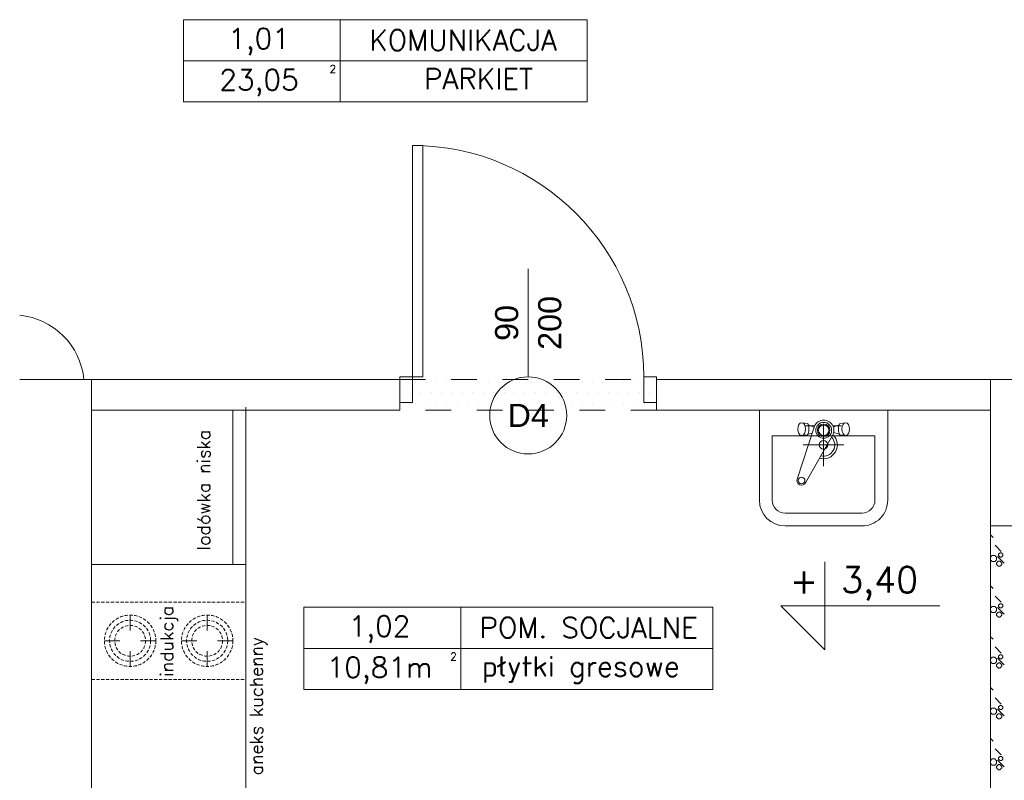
# Model space of a CAD drawing. Header units: millimetres. Extents: x -2274 to 12297, y -16157 to 26321.
# Tile 36 of 256: x -867 to -484, y -6915 to -6619. Entities that reach past the tile are written whole.
import ezdxf
from ezdxf.enums import TextEntityAlignment as Align

# ---------------------------------------------------------------- set-up
doc = ezdxf.new("R2010")
doc.units = ezdxf.units.MM
doc.linetypes.add('4002', pattern=[2, 1, -1])
doc.linetypes.add('HIDDEN', pattern=[0.375, 0.25, -0.125])
for name, color, linetype in [('- niebieska cienka - izolacja', 120, 'Continuous'), ('-LI-WIDOK', 2, 'Continuous'), ('-MEBLE', 1, 'Continuous'), ('drzwi łuk', 1, 'Continuous'), ('PROJEKTOWANE', 5, 'Continuous')]:
    doc.layers.add(name, color=color, linetype=linetype)
doc.layers.add('-ŚCIANY DZIAŁOWE', color=3, linetype='Continuous', lineweight=35)
doc.layers.add('-ŚCIANY NOŚNE', color=4, linetype='Continuous', lineweight=53)
doc.layers.add('DO USU', color=7, linetype='Continuous', true_color=0x969696)
doc.styles.add('ARIAL', font='arial.ttf', dxfattribs={"height": 0.5})
doc.styles.add('SIMPLEX', font='simplex')

msp = doc.modelspace()

# ---------------------------------------------------------------- linework, layer by layer
at = {"layer": '- niebieska cienka - izolacja', "color": 253, "linetype": 'Continuous', "lineweight": 13}
for p, q in [((-489, -6819.53), (-488.02, -6820.51)), ((-489, -6819.53), (-488.02, -6820.51)), ((-487.22, -6823.51), (-484.82, -6825.91)), ((-487.22, -6823.51), (-484.82, -6825.91)), ((-488.82, -6828.11), (-488.82, -6827.91)), ((-488.82, -6827.91), (-488.62, -6827.91)), ((-488.62, -6827.91), (-488.62, -6827.71)), ((-488.62, -6827.71), (-488.42, -6827.71)), ((-488.42, -6827.71), (-488.42, -6827.51)), ((-488.42, -6827.51), (-488.22, -6827.51)), ((-488.22, -6827.51), (-488.02, -6827.51)), ((-488.02, -6827.51), (-487.82, -6827.51)), ((-487.82, -6827.51), (-487.62, -6827.51)), ((-487.62, -6827.51), (-487.42, -6827.51)), ((-487.42, -6827.51), (-487.22, -6827.51)), ((-487.22, -6827.71), (-487.22, -6827.51)), ((-487.22, -6827.71), (-487.02, -6827.71)), ((-487.02, -6827.91), (-487.02, -6827.71)), ((-487.02, -6827.91), (-486.82, -6827.91)), ((-486.82, -6828.11), (-486.82, -6827.91)), ((-486.22, -6827.91), (-483.62, -6830.51)), ((-486.22, -6827.91), (-483.62, -6830.51)), ((-485.82, -6827.11), (-485.82, -6826.91)), ((-485.82, -6826.91), (-485.62, -6826.91)), ((-485.82, -6827.31), (-485.82, -6827.11)), ((-485.82, -6827.51), (-485.82, -6827.31)), ((-485.82, -6827.71), (-485.82, -6827.51)), ((-485.82, -6827.71), (-485.62, -6827.71)), ((-485.62, -6826.71), (-485.42, -6826.71)), ((-485.62, -6826.91), (-485.62, -6826.71)), ((-485.62, -6827.91), (-485.62, -6827.71)), ((-485.62, -6827.91), (-485.42, -6827.91)), ((-485.42, -6826.71), (-485.42, -6826.51)), ((-485.42, -6826.51), (-485.22, -6826.51)), ((-485.42, -6828.11), (-485.42, -6827.91)), ((-485.22, -6826.51), (-485.02, -6826.51)), ((-485.02, -6826.51), (-484.82, -6826.51)), ((-484.82, -6826.51), (-484.62, -6826.51)), ((-484.62, -6826.71), (-484.62, -6826.51)), ((-484.62, -6826.71), (-484.42, -6826.71)), ((-484.62, -6827.91), (-484.42, -6827.91)), ((-484.62, -6828.11), (-484.62, -6827.91)), ((-484.42, -6826.91), (-484.42, -6826.71)), ((-484.42, -6826.91), (-484.22, -6826.91)), ((-484.42, -6827.71), (-484.22, -6827.71)), ((-484.42, -6827.91), (-484.42, -6827.71)), ((-484.22, -6827.11), (-484.22, -6826.91)), ((-484.22, -6827.31), (-484.22, -6827.11)), ((-484.22, -6827.51), (-484.22, -6827.31)), ((-484.22, -6827.71), (-484.22, -6827.51)), ((-489, -6828.11), (-488.82, -6828.11)), ((-489, -6829.31), (-488.82, -6829.31)), ((-488.82, -6829.51), (-488.82, -6829.31)), ((-488.82, -6829.51), (-488.62, -6829.51)), ((-488.62, -6829.71), (-488.62, -6829.51)), ((-488.62, -6829.71), (-488.42, -6829.71)), ((-488.42, -6829.91), (-488.42, -6829.71)), ((-488.42, -6829.91), (-488.22, -6829.91)), ((-488.22, -6829.91), (-488.02, -6829.91)), ((-488.02, -6829.91), (-487.82, -6829.91)), ((-487.82, -6829.91), (-487.62, -6829.91)), ((-487.62, -6829.91), (-487.42, -6829.91)), ((-487.42, -6829.91), (-487.22, -6829.91)), ((-487.22, -6829.71), (-487.02, -6829.71)), ((-487.22, -6829.91), (-487.22, -6829.71)), ((-487.02, -6829.51), (-486.82, -6829.51)), ((-487.02, -6829.71), (-487.02, -6829.51)), ((-486.82, -6828.11), (-486.62, -6828.11)), ((-486.82, -6829.31), (-486.62, -6829.31)), ((-486.82, -6829.51), (-486.82, -6829.31)), ((-486.62, -6828.31), (-486.62, -6828.11)), ((-486.62, -6828.51), (-486.62, -6828.31)), ((-486.62, -6828.71), (-486.62, -6828.51)), ((-486.62, -6828.91), (-486.62, -6828.71)), ((-486.62, -6829.11), (-486.62, -6828.91)), ((-486.62, -6829.31), (-486.62, -6829.11)), ((-486.62, -6830.31), (-486.42, -6830.31)), ((-486.62, -6830.51), (-486.62, -6830.31)), ((-486.62, -6830.71), (-486.62, -6830.51)), ((-486.62, -6830.91), (-486.62, -6830.71)), ((-486.62, -6831.11), (-486.62, -6830.91)), ((-486.62, -6831.11), (-486.42, -6831.11)), ((-486.42, -6830.31), (-486.42, -6830.11)), ((-486.42, -6830.11), (-486.22, -6830.11)), ((-486.42, -6831.31), (-486.42, -6831.11)), ((-486.42, -6831.31), (-486.22, -6831.31)), ((-486.22, -6829.91), (-486.02, -6829.91)), ((-486.22, -6830.11), (-486.22, -6829.91)), ((-486.22, -6831.51), (-486.22, -6831.31)), ((-486.22, -6831.51), (-486.02, -6831.51)), ((-486.02, -6829.71), (-485.82, -6829.71)), ((-486.02, -6829.91), (-486.02, -6829.71)), ((-486.02, -6831.71), (-486.02, -6831.51)), ((-486.02, -6831.71), (-485.82, -6831.71)), ((-485.82, -6829.71), (-485.62, -6829.71)), ((-485.82, -6831.71), (-485.62, -6831.71)), ((-485.62, -6829.71), (-485.42, -6829.71)), ((-485.62, -6831.71), (-485.42, -6831.71)), ((-485.42, -6828.11), (-485.22, -6828.11)), ((-485.42, -6829.71), (-485.22, -6829.71)), ((-485.42, -6831.71), (-485.22, -6831.71)), ((-485.22, -6828.11), (-485.02, -6828.11)), ((-485.22, -6829.91), (-485.22, -6829.71)), ((-485.22, -6829.91), (-485.02, -6829.91)), ((-485.22, -6831.71), (-485.22, -6831.51)), ((-485.22, -6831.51), (-485.02, -6831.51)), ((-485.02, -6828.11), (-484.82, -6828.11)), ((-485.02, -6830.11), (-485.02, -6829.91)), ((-485.02, -6830.11), (-484.82, -6830.11)), ((-485.02, -6831.51), (-485.02, -6831.31)), ((-485.02, -6831.31), (-484.82, -6831.31)), ((-484.82, -6828.11), (-484.62, -6828.11)), ((-484.82, -6830.31), (-484.82, -6830.11)), ((-484.82, -6830.31), (-484.62, -6830.31)), ((-484.82, -6831.31), (-484.82, -6831.11)), ((-484.82, -6831.11), (-484.62, -6831.11)), ((-484.62, -6830.51), (-484.62, -6830.31)), ((-484.62, -6830.71), (-484.62, -6830.51)), ((-484.62, -6830.91), (-484.62, -6830.71)), ((-484.62, -6831.11), (-484.62, -6830.91)), ((-489, -6839.33), (-488.02, -6840.31)), ((-489, -6839.33), (-488.02, -6840.31)), ((-487.22, -6843.31), (-484.82, -6845.71)), ((-487.22, -6843.31), (-484.82, -6845.71)), ((-485.82, -6846.91), (-485.82, -6846.71)), ((-485.82, -6846.71), (-485.62, -6846.71)), ((-485.82, -6847.11), (-485.82, -6846.91)), ((-485.82, -6847.31), (-485.82, -6847.11)), ((-485.62, -6846.51), (-485.42, -6846.51)), ((-485.62, -6846.71), (-485.62, -6846.51)), ((-485.42, -6846.51), (-485.42, -6846.31)), ((-485.42, -6846.31), (-485.22, -6846.31)), ((-485.22, -6846.31), (-485.02, -6846.31)), ((-485.02, -6846.31), (-484.82, -6846.31)), ((-484.82, -6846.31), (-484.62, -6846.31)), ((-484.62, -6846.51), (-484.62, -6846.31)), ((-484.62, -6846.51), (-484.42, -6846.51)), ((-484.42, -6846.71), (-484.42, -6846.51)), ((-484.42, -6846.71), (-484.22, -6846.71)), ((-484.22, -6846.91), (-484.22, -6846.71)), ((-484.22, -6847.11), (-484.22, -6846.91)), ((-484.22, -6847.31), (-484.22, -6847.11)), ((-489, -6847.91), (-488.82, -6847.91)), ((-489, -6849.11), (-488.82, -6849.11)), ((-488.82, -6847.91), (-488.82, -6847.71)), ((-488.82, -6847.71), (-488.62, -6847.71)), ((-488.82, -6849.31), (-488.82, -6849.11)), ((-488.82, -6849.31), (-488.62, -6849.31)), ((-488.62, -6847.71), (-488.62, -6847.51)), ((-488.62, -6847.51), (-488.42, -6847.51)), ((-488.62, -6849.51), (-488.62, -6849.31)), ((-488.62, -6849.51), (-488.42, -6849.51)), ((-488.42, -6847.51), (-488.42, -6847.31)), ((-488.42, -6847.31), (-488.22, -6847.31)), ((-488.42, -6849.71), (-488.42, -6849.51)), ((-488.42, -6849.71), (-488.22, -6849.71)), ((-488.22, -6847.31), (-488.02, -6847.31)), ((-488.22, -6849.71), (-488.02, -6849.71)), ((-488.02, -6847.31), (-487.82, -6847.31)), ((-488.02, -6849.71), (-487.82, -6849.71)), ((-487.82, -6847.31), (-487.62, -6847.31)), ((-487.82, -6849.71), (-487.62, -6849.71)), ((-487.62, -6847.31), (-487.42, -6847.31)), ((-487.62, -6849.71), (-487.42, -6849.71)), ((-487.42, -6847.31), (-487.22, -6847.31)), ((-487.42, -6849.71), (-487.22, -6849.71)), ((-487.22, -6847.51), (-487.22, -6847.31)), ((-487.22, -6847.51), (-487.02, -6847.51)), ((-487.22, -6849.51), (-487.02, -6849.51)), ((-487.22, -6849.71), (-487.22, -6849.51)), ((-487.02, -6847.71), (-487.02, -6847.51)), ((-487.02, -6847.71), (-486.82, -6847.71)), ((-487.02, -6849.31), (-486.82, -6849.31)), ((-487.02, -6849.51), (-487.02, -6849.31)), ((-486.82, -6847.91), (-486.82, -6847.71)), ((-486.82, -6847.91), (-486.62, -6847.91)), ((-486.82, -6849.11), (-486.62, -6849.11)), ((-486.82, -6849.31), (-486.82, -6849.11)), ((-486.62, -6848.11), (-486.62, -6847.91)), ((-486.62, -6848.31), (-486.62, -6848.11)), ((-486.62, -6848.51), (-486.62, -6848.31)), ((-486.62, -6848.71), (-486.62, -6848.51)), ((-486.62, -6848.91), (-486.62, -6848.71)), ((-486.62, -6849.11), (-486.62, -6848.91)), ((-486.62, -6850.11), (-486.42, -6850.11)), ((-486.62, -6850.31), (-486.62, -6850.11)), ((-486.62, -6850.51), (-486.62, -6850.31)), ((-486.62, -6850.71), (-486.62, -6850.51)), ((-486.62, -6850.91), (-486.62, -6850.71)), ((-486.62, -6850.91), (-486.42, -6850.91)), ((-486.42, -6850.11), (-486.42, -6849.91)), ((-486.42, -6849.91), (-486.22, -6849.91)), ((-486.42, -6851.11), (-486.42, -6850.91)), ((-486.22, -6847.71), (-483.62, -6850.31)), ((-486.22, -6847.71), (-483.62, -6850.31)), ((-486.22, -6849.71), (-486.02, -6849.71)), ((-486.22, -6849.91), (-486.22, -6849.71)), ((-486.02, -6849.51), (-485.82, -6849.51)), ((-486.02, -6849.71), (-486.02, -6849.51)), ((-485.82, -6847.51), (-485.82, -6847.31)), ((-485.82, -6847.51), (-485.62, -6847.51)), ((-485.82, -6849.51), (-485.62, -6849.51)), ((-485.62, -6847.71), (-485.62, -6847.51)), ((-485.62, -6847.71), (-485.42, -6847.71)), ((-485.62, -6849.51), (-485.42, -6849.51)), ((-485.42, -6847.91), (-485.42, -6847.71)), ((-485.42, -6847.91), (-485.22, -6847.91)), ((-485.42, -6849.51), (-485.22, -6849.51)), ((-485.22, -6847.91), (-485.02, -6847.91)), ((-485.22, -6849.71), (-485.22, -6849.51)), ((-485.22, -6849.71), (-485.02, -6849.71)), ((-485.02, -6847.91), (-484.82, -6847.91)), ((-485.02, -6849.91), (-485.02, -6849.71)), ((-485.02, -6849.91), (-484.82, -6849.91)), ((-484.82, -6847.91), (-484.62, -6847.91)), ((-484.82, -6850.11), (-484.82, -6849.91)), ((-484.82, -6850.11), (-484.62, -6850.11)), ((-484.82, -6851.11), (-484.82, -6850.91)), ((-484.82, -6850.91), (-484.62, -6850.91)), ((-484.62, -6847.71), (-484.42, -6847.71)), ((-484.62, -6847.91), (-484.62, -6847.71)), ((-484.62, -6850.31), (-484.62, -6850.11)), ((-484.62, -6850.51), (-484.62, -6850.31)), ((-484.62, -6850.71), (-484.62, -6850.51)), ((-484.62, -6850.91), (-484.62, -6850.71)), ((-484.42, -6847.51), (-484.22, -6847.51)), ((-484.42, -6847.71), (-484.42, -6847.51)), ((-484.22, -6847.51), (-484.22, -6847.31)), ((-486.42, -6851.11), (-486.22, -6851.11)), ((-486.22, -6851.31), (-486.22, -6851.11)), ((-486.22, -6851.31), (-486.02, -6851.31)), ((-486.02, -6851.51), (-486.02, -6851.31)), ((-486.02, -6851.51), (-485.82, -6851.51)), ((-485.82, -6851.51), (-485.62, -6851.51)), ((-485.62, -6851.51), (-485.42, -6851.51)), ((-485.42, -6851.51), (-485.22, -6851.51)), ((-485.22, -6851.51), (-485.22, -6851.31)), ((-485.22, -6851.31), (-485.02, -6851.31)), ((-485.02, -6851.31), (-485.02, -6851.11)), ((-485.02, -6851.11), (-484.82, -6851.11)), ((-489, -6859.13), (-488.02, -6860.11)), ((-489, -6859.13), (-488.02, -6860.11)), ((-487.22, -6863.11), (-484.82, -6865.51)), ((-487.22, -6863.11), (-484.82, -6865.51)), ((-485.62, -6866.31), (-485.42, -6866.31)), ((-485.62, -6866.51), (-485.62, -6866.31)), ((-485.42, -6866.31), (-485.42, -6866.11)), ((-485.42, -6866.11), (-485.22, -6866.11)), ((-485.22, -6866.11), (-485.02, -6866.11)), ((-485.02, -6866.11), (-484.82, -6866.11)), ((-484.82, -6866.11), (-484.62, -6866.11)), ((-484.62, -6866.31), (-484.62, -6866.11)), ((-484.62, -6866.31), (-484.42, -6866.31)), ((-484.42, -6866.51), (-484.42, -6866.31)), ((-489, -6867.71), (-488.82, -6867.71)), ((-489, -6868.91), (-488.82, -6868.91)), ((-488.82, -6867.71), (-488.82, -6867.51)), ((-488.82, -6867.51), (-488.62, -6867.51)), ((-488.82, -6869.11), (-488.82, -6868.91)), ((-488.82, -6869.11), (-488.62, -6869.11)), ((-488.62, -6867.51), (-488.62, -6867.31)), ((-488.62, -6867.31), (-488.42, -6867.31)), ((-488.62, -6869.31), (-488.62, -6869.11)), ((-488.62, -6869.31), (-488.42, -6869.31)), ((-488.42, -6867.31), (-488.42, -6867.11)), ((-488.42, -6867.11), (-488.22, -6867.11)), ((-488.42, -6869.51), (-488.42, -6869.31)), ((-488.42, -6869.51), (-488.22, -6869.51)), ((-488.22, -6867.11), (-488.02, -6867.11)), ((-488.22, -6869.51), (-488.02, -6869.51)), ((-488.02, -6867.11), (-487.82, -6867.11)), ((-488.02, -6869.51), (-487.82, -6869.51)), ((-487.82, -6867.11), (-487.62, -6867.11)), ((-487.82, -6869.51), (-487.62, -6869.51)), ((-487.62, -6867.11), (-487.42, -6867.11)), ((-487.62, -6869.51), (-487.42, -6869.51)), ((-487.42, -6867.11), (-487.22, -6867.11)), ((-487.42, -6869.51), (-487.22, -6869.51)), ((-487.22, -6867.31), (-487.22, -6867.11)), ((-487.22, -6867.31), (-487.02, -6867.31)), ((-487.22, -6869.31), (-487.02, -6869.31)), ((-487.22, -6869.51), (-487.22, -6869.31)), ((-487.02, -6867.51), (-487.02, -6867.31)), ((-487.02, -6867.51), (-486.82, -6867.51)), ((-487.02, -6869.11), (-486.82, -6869.11)), ((-487.02, -6869.31), (-487.02, -6869.11)), ((-486.82, -6867.71), (-486.82, -6867.51)), ((-486.82, -6867.71), (-486.62, -6867.71)), ((-486.82, -6868.91), (-486.62, -6868.91)), ((-486.82, -6869.11), (-486.82, -6868.91)), ((-486.62, -6867.91), (-486.62, -6867.71)), ((-486.62, -6868.11), (-486.62, -6867.91)), ((-486.62, -6868.31), (-486.62, -6868.11)), ((-486.62, -6868.51), (-486.62, -6868.31)), ((-486.62, -6868.71), (-486.62, -6868.51)), ((-486.62, -6868.91), (-486.62, -6868.71)), ((-486.62, -6869.91), (-486.42, -6869.91)), ((-486.62, -6870.11), (-486.62, -6869.91)), ((-486.62, -6870.31), (-486.62, -6870.11)), ((-486.42, -6869.91), (-486.42, -6869.71)), ((-486.42, -6869.71), (-486.22, -6869.71)), ((-486.22, -6867.51), (-483.62, -6870.11)), ((-486.22, -6867.51), (-483.62, -6870.11)), ((-486.22, -6869.51), (-486.02, -6869.51)), ((-486.22, -6869.71), (-486.22, -6869.51)), ((-486.02, -6869.31), (-485.82, -6869.31)), ((-486.02, -6869.51), (-486.02, -6869.31)), ((-485.82, -6866.71), (-485.82, -6866.51)), ((-485.82, -6866.51), (-485.62, -6866.51)), ((-485.82, -6866.91), (-485.82, -6866.71)), ((-485.82, -6867.11), (-485.82, -6866.91)), ((-485.82, -6867.31), (-485.82, -6867.11)), ((-485.82, -6867.31), (-485.62, -6867.31)), ((-485.82, -6869.31), (-485.62, -6869.31)), ((-485.62, -6867.51), (-485.62, -6867.31)), ((-485.62, -6867.51), (-485.42, -6867.51)), ((-485.62, -6869.31), (-485.42, -6869.31)), ((-485.42, -6867.71), (-485.42, -6867.51)), ((-485.42, -6867.71), (-485.22, -6867.71)), ((-485.42, -6869.31), (-485.22, -6869.31)), ((-485.22, -6867.71), (-485.02, -6867.71)), ((-485.22, -6869.51), (-485.22, -6869.31)), ((-485.22, -6869.51), (-485.02, -6869.51)), ((-485.02, -6867.71), (-484.82, -6867.71)), ((-485.02, -6869.71), (-485.02, -6869.51)), ((-485.02, -6869.71), (-484.82, -6869.71)), ((-484.82, -6867.71), (-484.62, -6867.71)), ((-484.82, -6869.91), (-484.82, -6869.71)), ((-484.82, -6869.91), (-484.62, -6869.91)), ((-484.62, -6867.51), (-484.42, -6867.51)), ((-484.62, -6867.71), (-484.62, -6867.51)), ((-484.62, -6870.11), (-484.62, -6869.91)), ((-484.62, -6870.31), (-484.62, -6870.11)), ((-484.42, -6866.51), (-484.22, -6866.51)), ((-484.42, -6867.31), (-484.22, -6867.31)), ((-484.42, -6867.51), (-484.42, -6867.31)), ((-484.22, -6866.71), (-484.22, -6866.51)), ((-484.22, -6866.91), (-484.22, -6866.71)), ((-484.22, -6867.11), (-484.22, -6866.91)), ((-484.22, -6867.31), (-484.22, -6867.11)), ((-486.62, -6870.51), (-486.62, -6870.31)), ((-486.62, -6870.71), (-486.62, -6870.51)), ((-486.62, -6870.71), (-486.42, -6870.71)), ((-486.42, -6870.91), (-486.42, -6870.71)), ((-486.42, -6870.91), (-486.22, -6870.91)), ((-486.22, -6871.11), (-486.22, -6870.91)), ((-486.22, -6871.11), (-486.02, -6871.11)), ((-486.02, -6871.31), (-486.02, -6871.11)), ((-486.02, -6871.31), (-485.82, -6871.31)), ((-485.82, -6871.31), (-485.62, -6871.31)), ((-485.62, -6871.31), (-485.42, -6871.31)), ((-485.42, -6871.31), (-485.22, -6871.31)), ((-485.22, -6871.31), (-485.22, -6871.11)), ((-485.22, -6871.11), (-485.02, -6871.11)), ((-485.02, -6871.11), (-485.02, -6870.91)), ((-485.02, -6870.91), (-484.82, -6870.91)), ((-484.82, -6870.91), (-484.82, -6870.71)), ((-484.82, -6870.71), (-484.62, -6870.71)), ((-484.62, -6870.51), (-484.62, -6870.31)), ((-484.62, -6870.71), (-484.62, -6870.51)), ((-489, -6878.93), (-488.02, -6879.91)), ((-489, -6878.93), (-488.02, -6879.91)), ((-487.22, -6882.91), (-484.82, -6885.31)), ((-487.22, -6882.91), (-484.82, -6885.31)), ((-489, -6887.51), (-488.82, -6887.51)), ((-489, -6888.71), (-488.82, -6888.71)), ((-488.82, -6887.51), (-488.82, -6887.31)), ((-488.82, -6887.31), (-488.62, -6887.31)), ((-488.82, -6888.91), (-488.82, -6888.71)), ((-488.82, -6888.91), (-488.62, -6888.91)), ((-488.62, -6887.31), (-488.62, -6887.11)), ((-488.62, -6887.11), (-488.42, -6887.11)), ((-488.62, -6889.11), (-488.62, -6888.91)), ((-488.62, -6889.11), (-488.42, -6889.11)), ((-488.42, -6887.11), (-488.42, -6886.91)), ((-488.42, -6886.91), (-488.22, -6886.91)), ((-488.42, -6889.31), (-488.42, -6889.11)), ((-488.42, -6889.31), (-488.22, -6889.31)), ((-488.22, -6886.91), (-488.02, -6886.91)), ((-488.22, -6889.31), (-488.02, -6889.31)), ((-488.02, -6886.91), (-487.82, -6886.91)), ((-488.02, -6889.31), (-487.82, -6889.31)), ((-487.82, -6886.91), (-487.62, -6886.91)), ((-487.82, -6889.31), (-487.62, -6889.31)), ((-487.62, -6886.91), (-487.42, -6886.91)), ((-487.62, -6889.31), (-487.42, -6889.31)), ((-487.42, -6886.91), (-487.22, -6886.91)), ((-487.42, -6889.31), (-487.22, -6889.31)), ((-487.22, -6887.11), (-487.22, -6886.91)), ((-487.22, -6887.11), (-487.02, -6887.11)), ((-487.22, -6889.11), (-487.02, -6889.11)), ((-487.22, -6889.31), (-487.22, -6889.11)), ((-487.02, -6887.31), (-487.02, -6887.11)), ((-487.02, -6887.31), (-486.82, -6887.31)), ((-487.02, -6888.91), (-486.82, -6888.91)), ((-487.02, -6889.11), (-487.02, -6888.91)), ((-486.82, -6887.51), (-486.82, -6887.31)), ((-486.82, -6887.51), (-486.62, -6887.51)), ((-486.82, -6888.71), (-486.62, -6888.71)), ((-486.82, -6888.91), (-486.82, -6888.71)), ((-486.62, -6887.71), (-486.62, -6887.51)), ((-486.62, -6887.91), (-486.62, -6887.71)), ((-486.62, -6888.11), (-486.62, -6887.91)), ((-486.62, -6888.31), (-486.62, -6888.11)), ((-486.62, -6888.51), (-486.62, -6888.31)), ((-486.62, -6888.71), (-486.62, -6888.51)), ((-486.22, -6887.31), (-483.62, -6889.91)), ((-486.22, -6887.31), (-483.62, -6889.91)), ((-486.22, -6889.31), (-486.02, -6889.31)), ((-486.22, -6889.51), (-486.22, -6889.31)), ((-486.02, -6889.11), (-485.82, -6889.11)), ((-486.02, -6889.31), (-486.02, -6889.11)), ((-485.82, -6886.51), (-485.82, -6886.31)), ((-485.82, -6886.31), (-485.62, -6886.31)), ((-485.82, -6886.71), (-485.82, -6886.51)), ((-485.82, -6886.91), (-485.82, -6886.71)), ((-485.82, -6887.11), (-485.82, -6886.91)), ((-485.82, -6887.11), (-485.62, -6887.11)), ((-485.82, -6889.11), (-485.62, -6889.11)), ((-485.62, -6886.11), (-485.42, -6886.11)), ((-485.62, -6886.31), (-485.62, -6886.11)), ((-485.62, -6887.31), (-485.62, -6887.11)), ((-485.62, -6887.31), (-485.42, -6887.31)), ((-485.62, -6889.11), (-485.42, -6889.11)), ((-485.42, -6886.11), (-485.42, -6885.91)), ((-485.42, -6885.91), (-485.22, -6885.91)), ((-485.42, -6887.51), (-485.42, -6887.31)), ((-485.42, -6887.51), (-485.22, -6887.51)), ((-485.42, -6889.11), (-485.22, -6889.11)), ((-485.22, -6885.91), (-485.02, -6885.91)), ((-485.22, -6887.51), (-485.02, -6887.51)), ((-485.22, -6889.31), (-485.22, -6889.11)), ((-485.22, -6889.31), (-485.02, -6889.31)), ((-485.02, -6885.91), (-484.82, -6885.91)), ((-485.02, -6887.51), (-484.82, -6887.51)), ((-485.02, -6889.51), (-485.02, -6889.31)), ((-484.82, -6885.91), (-484.62, -6885.91)), ((-484.82, -6887.51), (-484.62, -6887.51)), ((-484.62, -6886.11), (-484.62, -6885.91)), ((-484.62, -6886.11), (-484.42, -6886.11)), ((-484.62, -6887.31), (-484.42, -6887.31)), ((-484.62, -6887.51), (-484.62, -6887.31)), ((-484.42, -6886.31), (-484.42, -6886.11)), ((-484.42, -6886.31), (-484.22, -6886.31)), ((-484.42, -6887.11), (-484.22, -6887.11)), ((-484.42, -6887.31), (-484.42, -6887.11)), ((-484.22, -6886.51), (-484.22, -6886.31)), ((-484.22, -6886.71), (-484.22, -6886.51)), ((-484.22, -6886.91), (-484.22, -6886.71)), ((-484.22, -6887.11), (-484.22, -6886.91)), ((-486.62, -6889.71), (-486.42, -6889.71)), ((-486.62, -6889.91), (-486.62, -6889.71)), ((-486.62, -6890.11), (-486.62, -6889.91)), ((-486.62, -6890.31), (-486.62, -6890.11)), ((-486.62, -6890.51), (-486.62, -6890.31)), ((-486.62, -6890.51), (-486.42, -6890.51)), ((-486.42, -6889.71), (-486.42, -6889.51)), ((-486.42, -6889.51), (-486.22, -6889.51)), ((-486.42, -6890.71), (-486.42, -6890.51)), ((-486.42, -6890.71), (-486.22, -6890.71)), ((-486.22, -6890.91), (-486.22, -6890.71)), ((-486.22, -6890.91), (-486.02, -6890.91)), ((-486.02, -6891.11), (-486.02, -6890.91)), ((-486.02, -6891.11), (-485.82, -6891.11)), ((-485.82, -6891.11), (-485.62, -6891.11)), ((-485.62, -6891.11), (-485.42, -6891.11)), ((-485.42, -6891.11), (-485.22, -6891.11)), ((-485.22, -6891.11), (-485.22, -6890.91)), ((-485.22, -6890.91), (-485.02, -6890.91)), ((-485.02, -6889.51), (-484.82, -6889.51)), ((-485.02, -6890.91), (-485.02, -6890.71)), ((-485.02, -6890.71), (-484.82, -6890.71)), ((-484.82, -6889.71), (-484.82, -6889.51)), ((-484.82, -6889.71), (-484.62, -6889.71)), ((-484.82, -6890.71), (-484.82, -6890.51)), ((-484.82, -6890.51), (-484.62, -6890.51)), ((-484.62, -6889.91), (-484.62, -6889.71)), ((-484.62, -6890.11), (-484.62, -6889.91)), ((-484.62, -6890.31), (-484.62, -6890.11)), ((-484.62, -6890.51), (-484.62, -6890.31)), ((-489, -6898.73), (-488.02, -6899.71)), ((-489, -6898.73), (-488.02, -6899.71)), ((-487.22, -6902.71), (-484.82, -6905.11)), ((-487.22, -6902.71), (-484.82, -6905.11)), ((-489, -6907.31), (-488.82, -6907.31)), ((-489, -6908.51), (-488.82, -6908.51)), ((-488.82, -6907.31), (-488.82, -6907.11)), ((-488.82, -6907.11), (-488.62, -6907.11)), ((-488.82, -6908.71), (-488.82, -6908.51)), ((-488.62, -6907.11), (-488.62, -6906.91)), ((-488.62, -6906.91), (-488.42, -6906.91)), ((-488.42, -6906.91), (-488.42, -6906.71)), ((-488.42, -6906.71), (-488.22, -6906.71)), ((-488.22, -6906.71), (-488.02, -6906.71)), ((-488.02, -6906.71), (-487.82, -6906.71)), ((-487.82, -6906.71), (-487.62, -6906.71)), ((-487.62, -6906.71), (-487.42, -6906.71)), ((-487.42, -6906.71), (-487.22, -6906.71)), ((-487.22, -6906.91), (-487.22, -6906.71)), ((-487.22, -6906.91), (-487.02, -6906.91)), ((-487.02, -6907.11), (-487.02, -6906.91)), ((-487.02, -6907.11), (-486.82, -6907.11)), ((-486.82, -6907.31), (-486.82, -6907.11)), ((-486.82, -6907.31), (-486.62, -6907.31)), ((-486.82, -6908.51), (-486.62, -6908.51)), ((-486.82, -6908.71), (-486.82, -6908.51)), ((-486.62, -6907.51), (-486.62, -6907.31)), ((-486.62, -6907.71), (-486.62, -6907.51)), ((-486.62, -6907.91), (-486.62, -6907.71)), ((-486.62, -6908.11), (-486.62, -6907.91)), ((-486.62, -6908.31), (-486.62, -6908.11)), ((-486.62, -6908.51), (-486.62, -6908.31)), ((-486.22, -6907.11), (-483.62, -6909.71)), ((-486.22, -6907.11), (-483.62, -6909.71)), ((-485.82, -6906.31), (-485.82, -6906.11)), ((-485.82, -6906.11), (-485.62, -6906.11)), ((-485.82, -6906.51), (-485.82, -6906.31)), ((-485.82, -6906.71), (-485.82, -6906.51)), ((-485.82, -6906.91), (-485.82, -6906.71)), ((-485.82, -6906.91), (-485.62, -6906.91)), ((-485.62, -6905.91), (-485.42, -6905.91)), ((-485.62, -6906.11), (-485.62, -6905.91)), ((-485.62, -6907.11), (-485.62, -6906.91)), ((-485.62, -6907.11), (-485.42, -6907.11)), ((-485.42, -6905.91), (-485.42, -6905.71)), ((-485.42, -6905.71), (-485.22, -6905.71)), ((-485.42, -6907.31), (-485.42, -6907.11)), ((-485.42, -6907.31), (-485.22, -6907.31)), ((-485.22, -6905.71), (-485.02, -6905.71)), ((-485.22, -6907.31), (-485.02, -6907.31)), ((-485.02, -6905.71), (-484.82, -6905.71)), ((-485.02, -6907.31), (-484.82, -6907.31)), ((-484.82, -6905.71), (-484.62, -6905.71)), ((-484.82, -6907.31), (-484.62, -6907.31)), ((-484.62, -6905.91), (-484.62, -6905.71)), ((-484.62, -6905.91), (-484.42, -6905.91)), ((-484.62, -6907.11), (-484.42, -6907.11)), ((-484.62, -6907.31), (-484.62, -6907.11)), ((-484.42, -6906.11), (-484.42, -6905.91)), ((-484.42, -6906.11), (-484.22, -6906.11)), ((-484.42, -6906.91), (-484.22, -6906.91)), ((-484.42, -6907.11), (-484.42, -6906.91)), ((-484.22, -6906.31), (-484.22, -6906.11)), ((-484.22, -6906.51), (-484.22, -6906.31)), ((-484.22, -6906.71), (-484.22, -6906.51)), ((-484.22, -6906.91), (-484.22, -6906.71)), ((-488.82, -6908.71), (-488.62, -6908.71)), ((-488.62, -6908.91), (-488.62, -6908.71)), ((-488.62, -6908.91), (-488.42, -6908.91)), ((-488.42, -6909.11), (-488.42, -6908.91)), ((-488.42, -6909.11), (-488.22, -6909.11)), ((-488.22, -6909.11), (-488.02, -6909.11)), ((-488.02, -6909.11), (-487.82, -6909.11)), ((-487.82, -6909.11), (-487.62, -6909.11)), ((-487.62, -6909.11), (-487.42, -6909.11)), ((-487.42, -6909.11), (-487.22, -6909.11)), ((-487.22, -6908.91), (-487.02, -6908.91)), ((-487.22, -6909.11), (-487.22, -6908.91)), ((-487.02, -6908.71), (-486.82, -6908.71)), ((-487.02, -6908.91), (-487.02, -6908.71)), ((-486.62, -6909.51), (-486.42, -6909.51)), ((-486.62, -6909.71), (-486.62, -6909.51)), ((-486.62, -6909.91), (-486.62, -6909.71)), ((-486.62, -6910.11), (-486.62, -6909.91)), ((-486.62, -6910.31), (-486.62, -6910.11)), ((-486.62, -6910.31), (-486.42, -6910.31)), ((-486.42, -6909.51), (-486.42, -6909.31)), ((-486.42, -6909.31), (-486.22, -6909.31)), ((-486.42, -6910.51), (-486.42, -6910.31)), ((-486.42, -6910.51), (-486.22, -6910.51)), ((-486.22, -6909.11), (-486.02, -6909.11)), ((-486.22, -6909.31), (-486.22, -6909.11)), ((-486.22, -6910.71), (-486.22, -6910.51)), ((-486.22, -6910.71), (-486.02, -6910.71)), ((-486.02, -6908.91), (-485.82, -6908.91)), ((-486.02, -6909.11), (-486.02, -6908.91)), ((-486.02, -6910.91), (-486.02, -6910.71)), ((-486.02, -6910.91), (-485.82, -6910.91)), ((-485.82, -6908.91), (-485.62, -6908.91)), ((-485.82, -6910.91), (-485.62, -6910.91)), ((-485.62, -6908.91), (-485.42, -6908.91)), ((-485.62, -6910.91), (-485.42, -6910.91)), ((-485.42, -6908.91), (-485.22, -6908.91)), ((-485.42, -6910.91), (-485.22, -6910.91)), ((-485.22, -6909.11), (-485.22, -6908.91)), ((-485.22, -6909.11), (-485.02, -6909.11)), ((-485.22, -6910.91), (-485.22, -6910.71)), ((-485.22, -6910.71), (-485.02, -6910.71)), ((-485.02, -6909.31), (-485.02, -6909.11)), ((-485.02, -6909.31), (-484.82, -6909.31)), ((-485.02, -6910.71), (-485.02, -6910.51)), ((-485.02, -6910.51), (-484.82, -6910.51)), ((-484.82, -6909.51), (-484.82, -6909.31)), ((-484.82, -6909.51), (-484.62, -6909.51)), ((-484.82, -6910.51), (-484.82, -6910.31)), ((-484.82, -6910.31), (-484.62, -6910.31)), ((-484.62, -6909.71), (-484.62, -6909.51)), ((-484.62, -6909.91), (-484.62, -6909.71)), ((-484.62, -6910.11), (-484.62, -6909.91)), ((-484.62, -6910.31), (-484.62, -6910.11))]:
    msp.add_line(p, q, dxfattribs=at)
at = {"layer": '-MEBLE', "color": 253, "lineweight": 13}
for p, q in [((-553.52, -6829.98), (-553.52, -6864.26)), ((-570.67, -6847.12), (-508.67, -6847.12)), ((-570.67, -6847.12), (-553.52, -6864.26))]:
    msp.add_line(p, q, dxfattribs=at)
at = {"layer": '-ŚCIANY DZIAŁOWE', "color": 253, "lineweight": 13}
for p, q in [((-842, -6759), (-719, -6759)), ((-719, -6759), (-719, -6771)), ((-619, -6759), (-489, -6759)), ((-619, -6759), (-619, -6771)), ((-839, -6771), (-719, -6771)), ((-619, -6771), (-489, -6771))]:
    msp.add_line(p, q, dxfattribs=at)
msp.add_arc((-869.74, -6761.74), 27.88, 5.6497, 84.3503, dxfattribs=at)
at = {"layer": '-ŚCIANY NOŚNE', "color": 253, "lineweight": 13}
for p, q in [((-839, -6759), (-867, -6759)), ((-839, -6759), (-839, -7080)), ((-489, -6784), (-489, -6759)), ((-489, -6759), (-389, -6759)), ((-489, -6816), (-489, -6784)), ((-389, -6816), (-489, -6816))]:
    msp.add_line(p, q, dxfattribs=at)
at = {"layer": 'DO USU', "color": 253, "linetype": '4002', "lineweight": 13, "ltscale": 10}
for p, q in [((-719, -6759), (-619, -6759)), ((-619, -6771), (-719, -6771))]:
    msp.add_line(p, q, dxfattribs=at)
at = {"layer": 'DO USU', "color": 253, "linetype": 'Continuous', "lineweight": 13, "ltscale": 10}
for p, q in [((-716.85, -6760.16), (-716.85, -6760.16)), ((-712.8, -6760.16), (-712.8, -6760.16)), ((-708.76, -6760.16), (-708.76, -6760.16)), ((-704.71, -6760.16), (-704.71, -6760.16)), ((-700.66, -6760.16), (-700.66, -6760.16)), ((-696.61, -6760.16), (-696.61, -6760.16)), ((-692.56, -6760.16), (-692.56, -6760.16)), ((-688.51, -6760.16), (-688.51, -6760.16)), ((-684.47, -6760.16), (-684.47, -6760.16)), ((-680.42, -6760.16), (-680.42, -6760.16)), ((-676.37, -6760.16), (-676.37, -6760.16)), ((-672.32, -6760.16), (-672.32, -6760.16)), ((-668.27, -6760.16), (-668.27, -6760.16)), ((-664.23, -6760.16), (-664.23, -6760.16)), ((-660.18, -6760.16), (-660.18, -6760.16)), ((-656.13, -6760.16), (-656.13, -6760.16)), ((-652.08, -6760.16), (-652.08, -6760.16)), ((-648.03, -6760.16), (-648.03, -6760.16)), ((-643.99, -6760.16), (-643.99, -6760.16)), ((-639.94, -6760.16), (-639.94, -6760.16)), ((-635.89, -6760.16), (-635.89, -6760.16)), ((-631.84, -6760.16), (-631.84, -6760.16)), ((-627.79, -6760.16), (-627.79, -6760.16)), ((-623.74, -6760.16), (-623.74, -6760.16)), ((-619.7, -6760.16), (-619.7, -6760.16)), ((-718.88, -6764.21), (-718.88, -6764.21)), ((-714.83, -6764.21), (-714.83, -6764.21)), ((-710.78, -6764.21), (-710.78, -6764.21)), ((-706.73, -6764.21), (-706.73, -6764.21)), ((-702.68, -6764.21), (-702.68, -6764.21)), ((-698.63, -6764.21), (-698.63, -6764.21)), ((-694.59, -6764.21), (-694.59, -6764.21)), ((-690.54, -6764.21), (-690.54, -6764.21)), ((-686.49, -6764.21), (-686.49, -6764.21)), ((-682.44, -6764.21), (-682.44, -6764.21)), ((-678.39, -6764.21), (-678.39, -6764.21)), ((-674.35, -6764.21), (-674.35, -6764.21)), ((-670.3, -6764.21), (-670.3, -6764.21)), ((-666.25, -6764.21), (-666.25, -6764.21)), ((-662.2, -6764.21), (-662.2, -6764.21)), ((-658.15, -6764.21), (-658.15, -6764.21)), ((-654.11, -6764.21), (-654.11, -6764.21)), ((-650.06, -6764.21), (-650.06, -6764.21)), ((-646.01, -6764.21), (-646.01, -6764.21)), ((-641.96, -6764.21), (-641.96, -6764.21)), ((-637.91, -6764.21), (-637.91, -6764.21)), ((-633.86, -6764.21), (-633.86, -6764.21)), ((-629.82, -6764.21), (-629.82, -6764.21)), ((-625.77, -6764.21), (-625.77, -6764.21)), ((-621.72, -6764.21), (-621.72, -6764.21)), ((-716.85, -6768.26), (-716.85, -6768.26)), ((-712.8, -6768.26), (-712.8, -6768.26)), ((-708.76, -6768.26), (-708.76, -6768.26)), ((-704.71, -6768.26), (-704.71, -6768.26)), ((-700.66, -6768.26), (-700.66, -6768.26)), ((-696.61, -6768.26), (-696.61, -6768.26)), ((-692.56, -6768.26), (-692.56, -6768.26)), ((-688.51, -6768.26), (-688.51, -6768.26)), ((-684.47, -6768.26), (-684.47, -6768.26)), ((-680.42, -6768.26), (-680.42, -6768.26)), ((-676.37, -6768.26), (-676.37, -6768.26)), ((-672.32, -6768.26), (-672.32, -6768.26)), ((-668.27, -6768.26), (-668.27, -6768.26)), ((-664.23, -6768.26), (-664.23, -6768.26)), ((-660.18, -6768.26), (-660.18, -6768.26)), ((-656.13, -6768.26), (-656.13, -6768.26)), ((-652.08, -6768.26), (-652.08, -6768.26)), ((-648.03, -6768.26), (-648.03, -6768.26)), ((-643.99, -6768.26), (-643.99, -6768.26)), ((-639.94, -6768.26), (-639.94, -6768.26)), ((-635.89, -6768.26), (-635.89, -6768.26)), ((-631.84, -6768.26), (-631.84, -6768.26)), ((-627.79, -6768.26), (-627.79, -6768.26)), ((-623.74, -6768.26), (-623.74, -6768.26)), ((-619.7, -6768.26), (-619.7, -6768.26))]:
    msp.add_line(p, q, dxfattribs=at)
at = {"layer": 'drzwi łuk', "color": 253, "lineweight": 13, "ltscale": 0.5}
for p, q in [((-803.27, -6619.01), (-646.08, -6619.01)), ((-803.27, -6619.01), (-803.27, -6651.01)), ((-742.2, -6619.01), (-742.2, -6651.01)), ((-646.08, -6619.01), (-646.08, -6651.01)), ((-803.27, -6635.01), (-646.08, -6635.01)), ((-803.27, -6651.01), (-646.08, -6651.01)), ((-756.36, -6847.67), (-597.17, -6847.67)), ((-756.36, -6847.67), (-756.36, -6879.67)), ((-695.29, -6847.67), (-695.29, -6879.67)), ((-597.17, -6847.67), (-597.17, -6879.67)), ((-756.36, -6863.67), (-597.17, -6863.67)), ((-756.36, -6879.67), (-597.17, -6879.67))]:
    msp.add_line(p, q, dxfattribs=at)
at = {"layer": 'PROJEKTOWANE', "color": 253, "lineweight": 13}
for p, q in [((-714, -6758), (-714, -6668)), ((-714, -6668), (-710, -6668)), ((-710, -6668), (-710, -6758)), ((-669, -6716), (-669, -6758)), ((-719, -6768), (-719, -6758)), ((-719, -6758), (-714, -6758)), ((-710, -6758), (-714, -6758)), ((-714, -6758), (-714, -6768)), ((-624, -6768), (-624, -6758)), ((-624, -6758), (-619, -6758)), ((-619, -6758), (-619, -6768)), ((-779, -6769.85), (-779, -7011)), ((-714, -6768), (-719, -6768)), ((-619, -6768), (-624, -6768)), ((-784, -6771), (-784, -6831)), ((-779, -6771), (-784, -6771)), ((-779, -6771), (-779, -7076)), ((-779, -6831), (-779, -6771)), ((-579, -6771), (-529, -6771)), ((-579, -6771), (-579, -6806)), ((-529, -6771), (-529, -6805.99)), ((-564.28, -6797.79), (-557.68, -6777.61)), ((-562.51, -6775.84), (-561.92, -6776.04)), ((-562.51, -6775.84), (-560.18, -6776.11)), ((-561, -6777.02), (-557.45, -6777.02)), ((-559.93, -6776.73), (-557.65, -6777.51)), ((-554, -6776.24), (-554, -6792.73)), ((-550.41, -6777.02), (-547, -6777.02)), ((-547.93, -6776.73), (-550.21, -6777.51)), ((-545.35, -6775.84), (-547.68, -6776.11)), ((-545.35, -6775.84), (-545.94, -6776.04)), ((-574, -6781), (-534, -6781)), ((-574, -6781), (-574, -6806)), ((-562.51, -6780.83), (-560.19, -6780.58)), ((-562.51, -6780.83), (-562.09, -6780.73)), ((-560.98, -6799.25), (-550.52, -6780.76)), ((-560.04, -6780.24), (-558.42, -6779.85)), ((-547.82, -6780.24), (-550.1, -6779.7)), ((-545.35, -6780.83), (-547.66, -6780.58)), ((-545.35, -6780.83), (-545.77, -6780.73)), ((-534, -6781), (-534, -6806.01)), ((-546.04, -6784.48), (-561.96, -6784.48)), ((-569, -6811), (-539, -6811)), ((-569, -6816), (-539, -6816)), ((-489, -6816), (-489, -7080)), ((-839, -6831), (-779, -6831)), ((-784, -6831), (-779, -6831)), ((-824, -6850.71), (-824, -6856.71)), ((-794, -6850.71), (-794, -6856.71)), ((-834, -6860.71), (-828, -6860.71)), ((-814, -6860.71), (-820, -6860.71)), ((-804, -6860.71), (-798, -6860.71)), ((-784, -6860.71), (-790, -6860.71)), ((-824, -6870.71), (-824, -6864.71)), ((-794, -6870.71), (-794, -6864.71))]:
    msp.add_line(p, q, dxfattribs=at)
at = {"layer": 'PROJEKTOWANE', "color": 253, "linetype": 'HIDDEN', "lineweight": 13, "ltscale": 5}
for p, q in [((-839, -6845.71), (-779, -6845.71)), ((-839, -6875.71), (-779, -6875.71))]:
    msp.add_line(p, q, dxfattribs=at)
at = {"layer": 'PROJEKTOWANE', "color": 253, "lineweight": 13}
for centre, radius in [((-669, -6773), 15), ((-553.93, -6778.79), 3.08), ((-553.93, -6778.79), 2.43), ((-553.93, -6778.79), 2.01), ((-554, -6784.48), 1.68), ((-562.55, -6798.34), 1.3)]:
    msp.add_circle(centre, radius, dxfattribs=at)
at = {"layer": 'PROJEKTOWANE', "color": 253, "linetype": 'HIDDEN', "lineweight": 13, "ltscale": 5}
for centre, radius in [((-824, -6860.71), 10), ((-794, -6860.71), 10), ((-824, -6860.71), 8), ((-824, -6860.71), 6), ((-794, -6860.71), 8), ((-794, -6860.71), 6)]:
    msp.add_circle(centre, radius, dxfattribs=at)
at = {"layer": 'PROJEKTOWANE', "color": 253, "lineweight": 13}
for centre, radius, start, end in [((-714, -6758), 90, 0, 90), ((-553.93, -6778.79), 3.94, 329.8725, 162.5406), ((-554, -6784.48), 5.37, 253.3639, 47.6641), ((-554, -6784.48), 4.37, 256.3737, 44.6543), ((-562.55, -6798.34), 1.82, 162.5406, 329.8725), ((-569, -6806), 10, 180, 270), ((-569, -6806), 5, 180, 270), ((-539, -6806), 5, 270, 0.0706), ((-539, -6806), 10, 270, 0.0499)]:
    msp.add_arc(centre, radius, start, end, dxfattribs=at)
msp.add_ellipse((-562.51, -6778.33), major_axis=(0, 2.49), ratio=0.600576, dxfattribs=at)
at = {"layer": 'PROJEKTOWANE', "color": 253, "lineweight": 13, "extrusion": (0, 0, -1)}
msp.add_ellipse((-545.35, -6778.33), major_axis=(0, -2.49), ratio=0.600576, start_param=3.141593, end_param=9.424778, dxfattribs=at)
at = {"layer": 'PROJEKTOWANE', "color": 253, "lineweight": 13}
for points in [[(-560.19, -6780.58), (-560.17, -6780.56), (-560.04, -6780.27), (-559.75, -6779.42), (-559.68, -6778.88), (-559.68, -6777.79), (-559.75, -6777.24), (-560.04, -6776.39), (-560.01, -6776.38), (-560.18, -6776.11)], [(-547.66, -6780.58), (-547.69, -6780.56), (-547.82, -6780.27), (-548.1, -6779.42), (-548.18, -6778.88), (-548.18, -6777.79), (-548.1, -6777.24), (-547.82, -6776.39), (-547.84, -6776.38), (-547.68, -6776.11)]]:
    msp.add_open_spline(points, degree=3, knots=[3.912089, 3.912089, 3.912089, 3.912089, 4.18879, 4.18879, 4.712389, 4.712389, 5.235988, 5.235988, 5.512689, 5.512689, 5.512689, 5.512689], dxfattribs=at)

# ---------------------------------------------------------------- texts
at = {"layer": '-LI-WIDOK', "color": 253, "lineweight": 13, "style": 'SIMPLEX'}
for s, height, p in [('1,01', 8, (-773.81, -6626.37)), ('KOMUNIKACJA', 8, (-694.39, -6626.95)), ('23,05', 8, (-773.81, -6642.37)), ('2', 3, (-745.05, -6638.17)), ('PARKIET', 8, (-688.36, -6642)), ('1,02', 8, (-726.89, -6855.03)), ('POM. SOCJALNE', 8, (-645.47, -6855.61)), ('2', 3, (-698.13, -6866.83)), ('10,81m', 8, (-726.89, -6871.03))]:
    msp.add_text(s, height=height, dxfattribs=at).set_placement(p, align=Align.MIDDLE_CENTER)
for s, p in [('+', (-561.65, -6837.36)), ('3,40', (-532.17, -6838.5))]:
    msp.add_text(s, height=10, dxfattribs=at).set_placement(p, align=Align.MIDDLE)
at = {"layer": 'PROJEKTOWANE', "color": 253, "lineweight": 13, "style": 'ARIAL'}
for s, p in [('200', (-660.62, -6737)), ('90', (-677.4, -6737))]:
    msp.add_text(s, height=9, rotation=90, dxfattribs=at).set_placement(p, align=Align.MIDDLE_CENTER)
at = {"layer": 'PROJEKTOWANE', "color": 253, "lineweight": 13}
for s, height, style, p in [('D4', 9, 'ARIAL', (-669, -6773)), ('płytki gresowe', 8, 'SIMPLEX', (-648.5, -6870.66))]:
    msp.add_text(s, height=height, dxfattribs=dict(at, style=style)).set_placement(p, align=Align.MIDDLE_CENTER)
at = {"layer": 'PROJEKTOWANE', "color": 253, "lineweight": 13, "style": 'SIMPLEX'}
for s, p in [('lodówka niska', (-795.47, -6802)), ('indukcja', (-809, -6860.84)), ('aneks kuchenny', (-774, -6886.15))]:
    msp.add_text(s, height=5, rotation=90, dxfattribs=at).set_placement(p, align=Align.MIDDLE)

doc.saveas('drawing.dxf')
